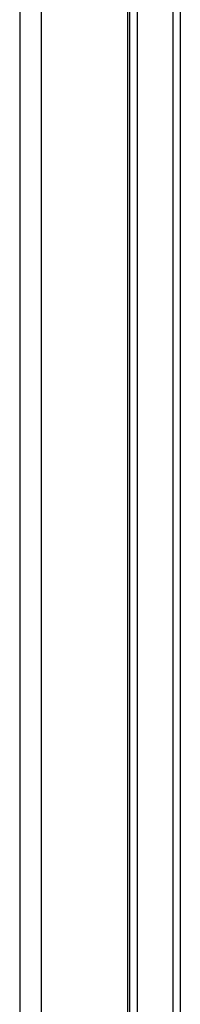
# Model space of a CAD drawing. Header units: inches. Extents: x 6 to 216, y 11 to 118.
# Tile 184 of 212: x 101.41 to 102.6, y 27.29 to 34.61. Entities that reach past the tile are written whole.
import ezdxf

# ---------------------------------------------------------------- set-up
doc = ezdxf.new("R2010")
doc.units = ezdxf.units.IN
doc.header["$MEASUREMENT"] = 0
doc.layers.add('Visible Edges(ANSI)', color=7, linetype='Continuous', lineweight=25)
doc.layers.add('Visible Tangent Edges(ANSI)', color=7, linetype='Continuous', lineweight=25)

msp = doc.modelspace()

# ---------------------------------------------------------------- linework, layer by layer
at = {"layer": 'Visible Edges(ANSI)'}
for p, q in [((101.4105, 79.6177), (101.4105, 20.1367)), ((102.2105, 79.6177), (102.2105, 20.1367)), ((102.6035, 49.4957), (102.6035, 24.6078)), ((102.2285, 24.9047), (102.2285, 49.1982))]:
    msp.add_line(p, q, dxfattribs=at)
at = {"layer": 'Visible Tangent Edges(ANSI)'}
for p, q in [((101.5715, 20.1367), (101.5715, 79.6177)), ((102.2824, 49.4939), (102.2824, 24.6096)), ((102.5497, 24.6087), (102.5497, 49.4948))]:
    msp.add_line(p, q, dxfattribs=at)

doc.saveas('drawing.dxf')
